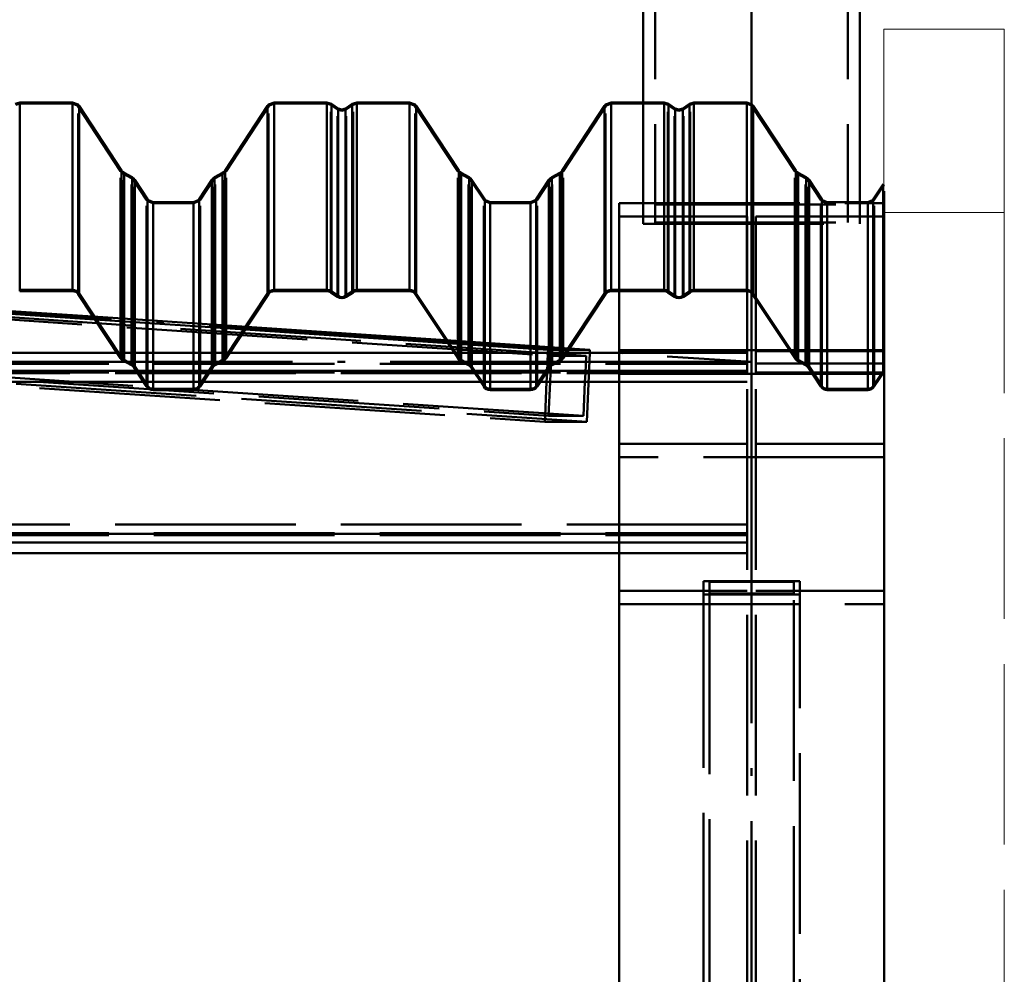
# Paper-space layout 'Layout1' of a CAD drawing. Extents: x -2 to 1033, y -36 to 596.
# Tile 47 of 256: x 268 to 284, y 229 to 245. Entities that reach past the tile are written whole.
import ezdxf

# ---------------------------------------------------------------- set-up
doc = ezdxf.new("R2010")
doc.units = 0
doc.linetypes.add('ACAD_ISO02W100', pattern=[15, 12, -3])
doc.linetypes.add('ACAD_ISO04W100', pattern=[30.5, 24, -3, 0.5, -3])
doc.layers.add('SS_PLECHY', color=7, linetype='CONTINUOUS', lineweight=50, true_color=0xb47846)
for name, color, linetype, lineweight in [('SS_PODKLADY_PANELY', 9, 'CONTINUOUS', 13), ('SS_SLOUPY KRAJNÍ', 143, 'CONTINUOUS', 50), ('SS_SLOUPY PLOŠINA', 177, 'CONTINUOUS', 50), ('SS_VAZNICE', 123, 'CONTINUOUS', 50), ('SS_ZTUŽENÍ STĚNY', 203, 'CONTINUOUS', 50), ('SS_ZTUŽENÍ STŘECHA', 211, 'CONTINUOUS', 50)]:
    doc.layers.add(name, color=color, linetype=linetype, lineweight=lineweight)

psp = doc.layouts.get("Layout1")

# ---------------------------------------------------------------- linework, layer by layer
at = {"layer": 'SS_PLECHY', "color": 5, "linetype": 'Continuous', "ltscale": 0.25}
for p, q in [((267.6606, 243.3057), (267.5866, 243.2824)), ((268.5386, 243.3057), (267.6606, 243.3057)), ((267.6606, 243.3057), (267.6606, 240.1892)), ((268.6305, 243.2674), (268.5386, 243.3057)), ((268.5386, 243.3057), (268.5386, 240.1892)), ((268.6471, 243.247), (268.6305, 243.2674)), ((269.3538, 242.1714), (268.6471, 243.247)), ((268.6471, 243.247), (268.6471, 240.1311)), ((271.7772, 243.247), (271.0705, 242.1714)), ((271.7938, 243.2674), (271.7772, 243.247)), ((271.7772, 243.247), (271.7772, 240.1311)), ((271.8857, 243.3057), (271.7938, 243.2674)), ((272.7636, 243.3057), (271.8857, 243.3057)), ((271.8857, 243.3057), (271.8857, 240.1892)), ((272.8377, 243.2824), (272.7636, 243.3057)), ((272.7636, 243.3057), (272.7636, 240.1892)), ((272.9485, 243.2053), (272.8377, 243.2824)), ((272.8377, 243.2824), (272.8377, 240.1662)), ((273.0111, 243.1857), (272.9485, 243.2053)), ((272.9485, 243.2053), (272.9485, 240.0897)), ((273.0738, 243.2053), (273.0111, 243.1857)), ((273.1846, 243.2824), (273.0738, 243.2053)), ((273.0738, 243.2053), (273.0738, 240.0897)), ((273.2586, 243.3057), (273.1846, 243.2824)), ((273.1846, 243.2824), (273.1846, 240.1662)), ((274.1366, 243.3057), (273.2586, 243.3057)), ((273.2586, 243.3057), (273.2586, 240.1892)), ((274.2285, 243.2674), (274.1366, 243.3057)), ((274.1366, 243.3057), (274.1366, 240.1892)), ((274.2451, 243.247), (274.2285, 243.2674)), ((274.9518, 242.1714), (274.2451, 243.247)), ((274.2451, 243.247), (274.2451, 240.1311)), ((277.3752, 243.247), (276.6685, 242.1714)), ((277.3918, 243.2674), (277.3752, 243.247)), ((277.3752, 243.247), (277.3752, 240.1311)), ((277.4837, 243.3057), (277.3918, 243.2674)), ((278.0145, 243.3057), (277.4837, 243.3057)), ((277.4837, 243.3057), (277.4837, 240.1892)), ((278.3616, 243.3057), (278.3616, 240.1892)), ((278.4357, 243.2824), (278.4357, 240.1662)), ((278.5465, 243.2053), (278.5465, 240.0897)), ((278.6718, 243.2053), (278.6718, 240.0897)), ((278.7826, 243.2824), (278.7826, 240.1662)), ((278.8566, 243.3057), (278.8566, 240.1892)), ((279.7346, 243.3057), (279.7346, 240.1892)), ((279.8431, 243.247), (279.8431, 240.1311)), ((269.3678, 242.1542), (269.3538, 242.1714)), ((269.3538, 242.1714), (269.3538, 239.0649)), ((271.0705, 242.1714), (271.0564, 242.1542)), ((271.0705, 242.1714), (271.0705, 239.0649)), ((274.9658, 242.1542), (274.9518, 242.1714)), ((274.9518, 242.1714), (274.9518, 239.0649)), ((276.6685, 242.1714), (276.6544, 242.1542)), ((276.6685, 242.1714), (276.6685, 239.0649)), ((280.5498, 242.1714), (280.5498, 239.0649)), ((269.3935, 242.135), (269.3678, 242.1542)), ((269.5262, 242.0633), (269.3935, 242.135)), ((269.3935, 242.135), (269.3935, 239.0288)), ((269.5566, 242.0407), (269.5262, 242.0633)), ((269.5262, 242.0633), (269.5262, 238.9578)), ((269.5732, 242.0203), (269.5566, 242.0407)), ((269.7849, 241.698), (269.5732, 242.0203)), ((269.5732, 242.0203), (269.5732, 238.9151)), ((270.8511, 242.0203), (270.6394, 241.698)), ((270.8677, 242.0407), (270.8511, 242.0203)), ((270.8511, 242.0203), (270.8511, 238.9151)), ((270.8981, 242.0633), (270.8677, 242.0407)), ((271.0307, 242.135), (270.8981, 242.0633)), ((270.8981, 242.0633), (270.8981, 238.9578)), ((271.0564, 242.1542), (271.0307, 242.135)), ((271.0307, 242.135), (271.0307, 239.0288)), ((274.9915, 242.135), (274.9658, 242.1542)), ((275.1242, 242.0633), (274.9915, 242.135)), ((274.9915, 242.135), (274.9915, 239.0288)), ((275.1546, 242.0407), (275.1242, 242.0633)), ((275.1242, 242.0633), (275.1242, 238.9578)), ((275.1712, 242.0203), (275.1546, 242.0407)), ((275.3829, 241.698), (275.1712, 242.0203)), ((275.1712, 242.0203), (275.1712, 238.9151)), ((276.4491, 242.0203), (276.2374, 241.698)), ((276.4657, 242.0407), (276.4491, 242.0203)), ((276.4491, 242.0203), (276.4491, 238.9151)), ((276.4961, 242.0633), (276.4657, 242.0407)), ((276.6287, 242.135), (276.4961, 242.0633)), ((276.4961, 242.0633), (276.4961, 238.9578)), ((276.6544, 242.1542), (276.6287, 242.135)), ((276.6287, 242.135), (276.6287, 239.0288)), ((280.5895, 242.135), (280.5895, 239.0288)), ((280.7222, 242.0633), (280.7222, 238.9578)), ((280.7692, 242.0203), (280.7692, 238.9151)), ((281.9978, 241.9452), (281.8354, 241.698)), ((282.0122, 241.9356), (281.9978, 241.9452)), ((281.9978, 241.9452), (281.9978, 238.8407)), ((269.7989, 241.6807), (269.7849, 241.698)), ((269.7849, 241.698), (269.7849, 238.5956)), ((269.8767, 241.6484), (269.7989, 241.6807)), ((270.6253, 241.6807), (270.5476, 241.6484)), ((270.6394, 241.698), (270.6253, 241.6807)), ((270.6394, 241.698), (270.6394, 238.5956)), ((275.3969, 241.6807), (275.3829, 241.698)), ((275.3829, 241.698), (275.3829, 238.5956)), ((275.4747, 241.6484), (275.3969, 241.6807)), ((276.2233, 241.6807), (276.1456, 241.6484)), ((276.2374, 241.698), (276.2233, 241.6807)), ((276.2374, 241.698), (276.2374, 238.5956)), ((280.9809, 241.698), (280.9809, 238.5956)), ((281.8213, 241.6807), (281.7436, 241.6484)), ((281.8354, 241.698), (281.8213, 241.6807)), ((281.8354, 241.698), (281.8354, 238.5956)), ((270.5476, 241.6484), (269.8767, 241.6484)), ((269.8767, 241.6484), (269.8767, 238.5465)), ((270.5476, 241.6484), (270.5476, 238.5465)), ((276.1456, 241.6484), (275.4747, 241.6484)), ((275.4747, 241.6484), (275.4747, 238.5465)), ((276.1456, 241.6484), (276.1456, 238.5465)), ((281.0727, 241.6484), (281.0727, 238.5465)), ((281.7436, 241.6484), (281.6145, 241.6484)), ((281.7436, 241.6484), (281.7436, 238.5465)), ((267.6606, 240.1892), (268.5386, 240.1892)), ((267.6606, 240.1693), (268.5386, 240.1693)), ((268.6304, 240.1201), (269.3371, 239.054)), ((268.6471, 240.1311), (269.3538, 239.0649)), ((271.0705, 239.0649), (271.7772, 240.1311)), ((271.0872, 239.054), (271.7939, 240.1201)), ((271.8857, 240.1892), (272.7636, 240.1892)), ((271.8857, 240.1693), (272.7636, 240.1693)), ((272.8263, 240.1498), (272.9371, 240.0734)), ((272.8377, 240.1662), (272.9485, 240.0897)), ((273.0738, 240.0897), (273.1846, 240.1662)), ((273.0851, 240.0734), (273.196, 240.1498)), ((273.2586, 240.1892), (274.1366, 240.1892)), ((273.2586, 240.1693), (274.1366, 240.1693)), ((274.2284, 240.1201), (274.9351, 239.054)), ((274.2451, 240.1311), (274.9518, 239.0649)), ((276.6685, 239.0649), (277.3752, 240.1311)), ((276.6852, 239.054), (277.3919, 240.1201)), ((277.4837, 240.1892), (278.3616, 240.1892)), ((277.4837, 240.1693), (278.3616, 240.1693)), ((278.4243, 240.1498), (278.5351, 240.0734)), ((278.4357, 240.1662), (278.5465, 240.0897)), ((278.6718, 240.0897), (278.7826, 240.1662)), ((278.6831, 240.0734), (278.794, 240.1498)), ((278.8566, 240.1892), (279.7346, 240.1892)), ((278.8566, 240.1693), (279.7346, 240.1693)), ((279.8264, 240.1201), (280.5331, 239.054)), ((279.8431, 240.1311), (280.5498, 239.0649)), ((269.3841, 239.0113), (269.5167, 238.9402)), ((269.3935, 239.0288), (269.5262, 238.9578)), ((269.5565, 238.9041), (269.7682, 238.5847)), ((269.5732, 238.9151), (269.7849, 238.5956)), ((270.6394, 238.5956), (270.8511, 238.9151)), ((270.6561, 238.5847), (270.8678, 238.9041)), ((270.8981, 238.9578), (271.0307, 239.0288)), ((270.9075, 238.9402), (271.0402, 239.0113)), ((274.9821, 239.0113), (275.1147, 238.9402)), ((274.9915, 239.0288), (275.1242, 238.9578)), ((275.1545, 238.9041), (275.3662, 238.5847)), ((275.1712, 238.9151), (275.3829, 238.5956)), ((276.2374, 238.5956), (276.4491, 238.9151)), ((276.2541, 238.5847), (276.4658, 238.9041)), ((276.4961, 238.9578), (276.6287, 239.0288)), ((276.5055, 238.9402), (276.6382, 239.0113)), ((280.5801, 239.0113), (280.7127, 238.9402)), ((280.5895, 239.0288), (280.7222, 238.9578)), ((280.7525, 238.9041), (280.9642, 238.5847)), ((280.7692, 238.9151), (280.9809, 238.5956)), ((281.8354, 238.5956), (281.9978, 238.8407)), ((281.8521, 238.5847), (282.0145, 238.8297)), ((281.9978, 238.8407), (282.0145, 238.8297)), ((269.8767, 238.5465), (270.5476, 238.5465)), ((269.8767, 238.5265), (270.5476, 238.5265)), ((275.4747, 238.5465), (276.1456, 238.5465)), ((275.4747, 238.5265), (276.1456, 238.5265)), ((281.0727, 238.5465), (281.7436, 238.5465)), ((281.0727, 238.5265), (281.7436, 238.5265))]:
    psp.add_line(p, q, dxfattribs=at)
at = {"layer": 'SS_PLECHY', "color": 5, "linetype": 'ACAD_ISO02W100', "ltscale": 0.25}
for p, q in [((267.6606, 243.2856), (267.598, 243.2659)), ((268.5386, 243.2856), (267.6606, 243.2856)), ((268.6163, 243.2532), (268.5386, 243.2856)), ((268.6304, 243.236), (268.6163, 243.2532)), ((269.3371, 242.1604), (268.6304, 243.236)), ((268.6304, 240.1201), (268.6304, 243.236)), ((271.7939, 243.236), (271.0872, 242.1604)), ((271.8079, 243.2532), (271.7939, 243.236)), ((271.7939, 240.1201), (271.7939, 243.236)), ((271.8857, 243.2856), (271.8079, 243.2532)), ((272.7636, 243.2856), (271.8857, 243.2856)), ((272.8263, 243.2659), (272.7636, 243.2856)), ((272.9371, 243.1888), (272.8263, 243.2659)), ((272.8263, 240.1498), (272.8263, 243.2659)), ((273.0111, 243.1656), (272.9371, 243.1888)), ((272.9371, 240.0734), (272.9371, 243.1888)), ((273.0851, 243.1888), (273.0111, 243.1656)), ((273.196, 243.2659), (273.0851, 243.1888)), ((273.0851, 240.0734), (273.0851, 243.1888)), ((273.2586, 243.2856), (273.196, 243.2659)), ((273.196, 240.1498), (273.196, 243.2659)), ((274.1366, 243.2856), (273.2586, 243.2856)), ((274.2143, 243.2532), (274.1366, 243.2856)), ((274.2284, 243.236), (274.2143, 243.2532)), ((274.9351, 242.1604), (274.2284, 243.236)), ((274.2284, 240.1201), (274.2284, 243.236)), ((277.3919, 243.236), (276.6852, 242.1604)), ((277.4059, 243.2532), (277.3919, 243.236)), ((277.3919, 240.1201), (277.3919, 243.236)), ((277.4837, 243.2856), (277.4059, 243.2532)), ((278.3616, 243.2856), (277.4837, 243.2856)), ((278.3616, 243.3057), (278.0145, 243.3057)), ((278.4357, 243.2824), (278.3616, 243.3057)), ((278.4243, 243.2659), (278.3616, 243.2856)), ((278.5351, 243.1888), (278.4243, 243.2659)), ((278.4243, 240.1498), (278.4243, 243.2659)), ((278.5465, 243.2053), (278.4357, 243.2824)), ((278.6091, 243.1656), (278.5351, 243.1888)), ((278.5351, 240.0734), (278.5351, 243.1888)), ((278.6091, 243.1857), (278.5465, 243.2053)), ((278.6718, 243.2053), (278.6091, 243.1857)), ((278.6831, 243.1888), (278.6091, 243.1656)), ((278.7826, 243.2824), (278.6718, 243.2053)), ((278.794, 243.2659), (278.6831, 243.1888)), ((278.6831, 240.0734), (278.6831, 243.1888)), ((278.8566, 243.3057), (278.7826, 243.2824)), ((278.8566, 243.2856), (278.794, 243.2659)), ((278.794, 240.1498), (278.794, 243.2659)), ((279.7346, 243.3057), (278.8566, 243.3057)), ((279.7346, 243.2856), (278.8566, 243.2856)), ((279.8265, 243.2674), (279.7346, 243.3057)), ((279.8123, 243.2532), (279.7346, 243.2856)), ((279.8264, 243.236), (279.8123, 243.2532)), ((280.5331, 242.1604), (279.8264, 243.236)), ((279.8264, 240.1201), (279.8264, 243.236)), ((279.8431, 243.247), (279.8265, 243.2674)), ((280.5498, 242.1714), (279.8431, 243.247)), ((280.5638, 242.1542), (280.5498, 242.1714)), ((269.3537, 242.14), (269.3371, 242.1604)), ((269.3371, 239.054), (269.3371, 242.1604)), ((269.3841, 242.1173), (269.3537, 242.14)), ((269.5167, 242.0457), (269.3841, 242.1173)), ((269.3841, 239.0113), (269.3841, 242.1173)), ((269.5424, 242.0265), (269.5167, 242.0457)), ((269.5167, 238.9402), (269.5167, 242.0457)), ((269.5565, 242.0092), (269.5424, 242.0265)), ((269.7682, 241.6869), (269.5565, 242.0092)), ((269.5565, 238.9041), (269.5565, 242.0092)), ((270.8678, 242.0092), (270.6561, 241.6869)), ((270.8818, 242.0265), (270.8678, 242.0092)), ((270.8678, 238.9041), (270.8678, 242.0092)), ((270.9075, 242.0457), (270.8818, 242.0265)), ((271.0402, 242.1173), (270.9075, 242.0457)), ((270.9075, 238.9402), (270.9075, 242.0457)), ((271.0706, 242.14), (271.0402, 242.1173)), ((271.0402, 239.0113), (271.0402, 242.1173)), ((271.0872, 242.1604), (271.0706, 242.14)), ((271.0872, 239.054), (271.0872, 242.1604)), ((274.9517, 242.14), (274.9351, 242.1604)), ((274.9351, 239.054), (274.9351, 242.1604)), ((274.9821, 242.1173), (274.9517, 242.14)), ((275.1147, 242.0457), (274.9821, 242.1173)), ((274.9821, 239.0113), (274.9821, 242.1173)), ((275.1404, 242.0265), (275.1147, 242.0457)), ((275.1147, 238.9402), (275.1147, 242.0457)), ((275.1545, 242.0092), (275.1404, 242.0265)), ((275.3662, 241.6869), (275.1545, 242.0092)), ((275.1545, 238.9041), (275.1545, 242.0092)), ((276.4658, 242.0092), (276.2541, 241.6869)), ((276.4798, 242.0265), (276.4658, 242.0092)), ((276.4658, 238.9041), (276.4658, 242.0092)), ((276.5055, 242.0457), (276.4798, 242.0265)), ((276.6382, 242.1173), (276.5055, 242.0457)), ((276.5055, 238.9402), (276.5055, 242.0457)), ((276.6686, 242.14), (276.6382, 242.1173)), ((276.6382, 239.0113), (276.6382, 242.1173)), ((276.6852, 242.1604), (276.6686, 242.14)), ((276.6852, 239.054), (276.6852, 242.1604)), ((280.5497, 242.14), (280.5331, 242.1604)), ((280.5331, 239.054), (280.5331, 242.1604)), ((280.5801, 242.1173), (280.5497, 242.14)), ((280.5895, 242.135), (280.5638, 242.1542)), ((280.7127, 242.0457), (280.5801, 242.1173)), ((280.5801, 239.0113), (280.5801, 242.1173)), ((280.7222, 242.0633), (280.5895, 242.135)), ((280.7384, 242.0265), (280.7127, 242.0457)), ((280.7127, 238.9402), (280.7127, 242.0457)), ((280.7526, 242.0407), (280.7222, 242.0633)), ((280.7525, 242.0092), (280.7384, 242.0265)), ((280.9642, 241.6869), (280.7525, 242.0092)), ((280.7525, 238.9041), (280.7525, 242.0092)), ((280.7692, 242.0203), (280.7526, 242.0407)), ((280.9809, 241.698), (280.7692, 242.0203)), ((282.0145, 241.9341), (281.8521, 241.6869)), ((282.0145, 241.9341), (282.0122, 241.9356)), ((282.0145, 238.8297), (282.0145, 241.9341)), ((269.7848, 241.6665), (269.7682, 241.6869)), ((269.7682, 238.5847), (269.7682, 241.6869)), ((270.6561, 241.6869), (270.6395, 241.6665)), ((270.6561, 238.5847), (270.6561, 241.6869)), ((275.3828, 241.6665), (275.3662, 241.6869)), ((275.3662, 238.5847), (275.3662, 241.6869)), ((276.2541, 241.6869), (276.2375, 241.6665)), ((276.2541, 238.5847), (276.2541, 241.6869)), ((280.9808, 241.6665), (280.9642, 241.6869)), ((280.9642, 238.5847), (280.9642, 241.6869)), ((280.9949, 241.6807), (280.9809, 241.698)), ((281.0727, 241.6484), (280.9949, 241.6807)), ((281.8521, 241.6869), (281.8355, 241.6665)), ((281.8521, 238.5847), (281.8521, 241.6869)), ((269.8767, 241.6283), (269.7848, 241.6665)), ((269.8767, 241.6283), (270.5476, 241.6283)), ((270.6395, 241.6665), (270.5476, 241.6283)), ((275.4747, 241.6283), (275.3828, 241.6665)), ((275.4747, 241.6283), (276.1456, 241.6283)), ((276.2375, 241.6665), (276.1456, 241.6283)), ((281.0727, 241.6283), (280.9808, 241.6665)), ((281.6145, 241.6484), (281.0727, 241.6484)), ((281.8355, 241.6665), (281.7436, 241.6283)), ((267.6606, 240.1892), (267.6606, 240.1693)), ((268.5386, 240.1892), (268.5386, 240.1693)), ((271.8857, 240.1892), (271.8857, 240.1693)), ((272.7636, 240.1892), (272.7636, 240.1693)), ((273.2586, 240.1892), (273.2586, 240.1693)), ((274.1366, 240.1892), (274.1366, 240.1693)), ((277.4837, 240.1892), (277.4837, 240.1693)), ((278.3616, 240.1892), (278.3616, 240.1693)), ((278.8566, 240.1892), (278.8566, 240.1693)), ((279.7346, 240.1892), (279.7346, 240.1693)), ((269.8767, 238.5465), (269.8767, 238.5265)), ((270.5476, 238.5465), (270.5476, 238.5265)), ((275.4747, 238.5465), (275.4747, 238.5265)), ((276.1456, 238.5465), (276.1456, 238.5265)), ((281.0727, 238.5465), (281.0727, 238.5265)), ((281.7436, 238.5465), (281.7436, 238.5265))]:
    psp.add_line(p, q, dxfattribs=at)
at = {"layer": 'SS_PLECHY', "color": 5, "linetype": 'Continuous', "ltscale": 0.25, "extrusion": (2.58811e-13, 0.093704, -0.9956)}
psp.add_arc((-268.5386, 239.0035, 22.4945), 0.13, 90, 146.57519, dxfattribs=at)
at = {"layer": 'SS_PLECHY', "color": 5, "linetype": 'Continuous', "ltscale": 0.25, "extrusion": (9.30665e-14, 0.093704, -0.9956)}
psp.add_arc((-268.5386, 239.0035, 22.4945), 0.11, 90, 146.57519, dxfattribs=at)
at = {"layer": 'SS_PLECHY', "color": 5, "linetype": 'Continuous', "ltscale": 0.25, "extrusion": (-4.5999e-12, 0.093704, -0.9956)}
psp.add_arc((-271.8857, 239.0035, 22.4945), 0.13, 33.42481, 90, dxfattribs=at)
at = {"layer": 'SS_PLECHY', "color": 5, "linetype": 'Continuous', "ltscale": 0.25, "extrusion": (-2.79657e-12, 0.093704, -0.9956)}
psp.add_arc((-271.8857, 239.0035, 22.4945), 0.11, 33.42481, 90, dxfattribs=at)
at = {"layer": 'SS_PLECHY', "color": 5, "linetype": 'Continuous', "ltscale": 0.25, "extrusion": (1.4189e-12, 0.093704, -0.9956)}
psp.add_arc((-272.7636, 239.0035, 22.4945), 0.13, 90, 124.70088, dxfattribs=at)
at = {"layer": 'SS_PLECHY', "color": 5, "linetype": 'Continuous', "ltscale": 0.25, "extrusion": (2.31379e-12, 0.093704, -0.9956)}
psp.add_arc((-272.7636, 239.0035, 22.4945), 0.11, 90, 124.70088, dxfattribs=at)
at = {"layer": 'SS_PLECHY', "color": 5, "linetype": 'Continuous', "ltscale": 0.25, "extrusion": (1.64903e-12, -0.093704, 0.9956)}
psp.add_arc((273.0111, 239.123, -22.5057), 0.13, 235.29912, 304.70088, dxfattribs=at)
at = {"layer": 'SS_PLECHY', "color": 5, "linetype": 'Continuous', "ltscale": 0.25, "extrusion": (1.82825e-12, -0.093704, 0.9956)}
psp.add_arc((273.0111, 239.123, -22.5057), 0.11, 235.29912, 304.70088, dxfattribs=at)
at = {"layer": 'SS_PLECHY', "color": 5, "linetype": 'Continuous', "ltscale": 0.25, "extrusion": (-2.31105e-12, 0.093704, -0.9956)}
psp.add_arc((-273.2586, 239.0035, 22.4945), 0.13, 55.29912, 90, dxfattribs=at)
at = {"layer": 'SS_PLECHY', "color": 5, "linetype": 'Continuous', "ltscale": 0.25, "extrusion": (-1.85398e-12, 0.093704, -0.9956)}
psp.add_arc((-273.2586, 239.0035, 22.4945), 0.11, 55.29912, 90, dxfattribs=at)
at = {"layer": 'SS_PLECHY', "color": 5, "linetype": 'Continuous', "ltscale": 0.25, "extrusion": (2.93484e-12, 0.093704, -0.9956)}
psp.add_arc((-274.1366, 239.0035, 22.4945), 0.13, 90, 146.57519, dxfattribs=at)
at = {"layer": 'SS_PLECHY', "color": 5, "linetype": 'Continuous', "ltscale": 0.25, "extrusion": (3.11928e-12, 0.093704, -0.9956)}
psp.add_arc((-274.1366, 239.0035, 22.4945), 0.11, 90, 146.57519, dxfattribs=at)
at = {"layer": 'SS_PLECHY', "color": 5, "linetype": 'Continuous', "ltscale": 0.25, "extrusion": (-9.64147e-12, 0.093704, -0.9956)}
psp.add_arc((-277.4837, 239.0035, 22.4945), 0.13, 33.42481, 90, dxfattribs=at)
at = {"layer": 'SS_PLECHY', "color": 5, "linetype": 'Continuous', "ltscale": 0.25, "extrusion": (-9.90307e-12, 0.093704, -0.9956)}
psp.add_arc((-277.4837, 239.0035, 22.4945), 0.11, 33.42481, 90, dxfattribs=at)
at = {"layer": 'SS_PLECHY', "color": 5, "linetype": 'Continuous', "ltscale": 0.25, "extrusion": (4.1542e-12, 0.093704, -0.9956)}
psp.add_arc((-278.3616, 239.0035, 22.4945), 0.13, 90, 124.70088, dxfattribs=at)
at = {"layer": 'SS_PLECHY', "color": 5, "linetype": 'Continuous', "ltscale": 0.25, "extrusion": (4.07361e-12, 0.093704, -0.9956)}
psp.add_arc((-278.3616, 239.0035, 22.4945), 0.11, 90, 124.70088, dxfattribs=at)
at = {"layer": 'SS_PLECHY', "color": 5, "linetype": 'Continuous', "ltscale": 0.25, "extrusion": (3.58913e-12, -0.093704, 0.9956)}
psp.add_arc((278.6091, 239.123, -22.5057), 0.13, 235.29912, 304.70088, dxfattribs=at)
at = {"layer": 'SS_PLECHY', "color": 5, "linetype": 'Continuous', "ltscale": 0.25, "extrusion": (4.35963e-12, -0.093704, 0.9956)}
psp.add_arc((278.6091, 239.123, -22.5057), 0.11, 235.29912, 304.70088, dxfattribs=at)
at = {"layer": 'SS_PLECHY', "color": 5, "linetype": 'Continuous', "ltscale": 0.25, "extrusion": (-4.32952e-12, 0.093704, -0.9956)}
psp.add_arc((-278.8566, 239.0035, 22.4945), 0.13, 55.29912, 90, dxfattribs=at)
at = {"layer": 'SS_PLECHY', "color": 5, "linetype": 'Continuous', "ltscale": 0.25, "extrusion": (-4.23943e-12, 0.093704, -0.9956)}
psp.add_arc((-278.8566, 239.0035, 22.4945), 0.11, 55.29912, 90, dxfattribs=at)
at = {"layer": 'SS_PLECHY', "color": 5, "linetype": 'Continuous', "ltscale": 0.25, "extrusion": (5.7263e-12, 0.093704, -0.9956)}
psp.add_arc((-279.7346, 239.0035, 22.4945), 0.13, 90, 146.57519, dxfattribs=at)
at = {"layer": 'SS_PLECHY', "color": 5, "linetype": 'Continuous', "ltscale": 0.25, "extrusion": (6.4247e-12, 0.093704, -0.9956)}
psp.add_arc((-279.7346, 239.0035, 22.4945), 0.11, 90, 146.57519, dxfattribs=at)
at = {"layer": 'SS_PLECHY', "color": 5, "linetype": 'Continuous', "ltscale": 0.25, "extrusion": (-2.96107e-12, -0.093704, 0.9956)}
psp.add_arc((269.4456, 238.0731, -22.4069), 0.11, 213.42481, 241.736, dxfattribs=at)
at = {"layer": 'SS_PLECHY', "color": 5, "linetype": 'Continuous', "ltscale": 0.25, "extrusion": (5.49625e-13, -0.093704, 0.9956)}
psp.add_arc((270.9787, 238.0731, -22.4069), 0.11, 298.264, 326.57519, dxfattribs=at)
at = {"layer": 'SS_PLECHY', "color": 5, "linetype": 'Continuous', "ltscale": 0.25, "extrusion": (2.98504e-12, -0.093704, 0.9956)}
psp.add_arc((275.0436, 238.0731, -22.4069), 0.11, 213.42481, 241.736, dxfattribs=at)
at = {"layer": 'SS_PLECHY', "color": 5, "linetype": 'Continuous', "ltscale": 0.25, "extrusion": (-3.28459e-12, -0.093704, 0.9956)}
psp.add_arc((276.5767, 238.0731, -22.4069), 0.11, 298.264, 326.57519, dxfattribs=at)
at = {"layer": 'SS_PLECHY', "color": 5, "linetype": 'Continuous', "ltscale": 0.25, "extrusion": (8.93116e-12, -0.093704, 0.9956)}
psp.add_arc((280.6416, 238.0731, -22.4069), 0.11, 213.42481, 241.736, dxfattribs=at)
at = {"layer": 'SS_PLECHY', "color": 5, "linetype": 'Continuous', "ltscale": 0.25, "extrusion": (-1.9324e-12, -0.093704, 0.9956)}
psp.add_arc((269.4456, 238.0731, -22.4069), 0.13, 213.42481, 241.736, dxfattribs=at)
at = {"layer": 'SS_PLECHY', "color": 5, "linetype": 'Continuous', "ltscale": 0.25, "extrusion": (-2.4632e-12, 0.093704, -0.9956)}
psp.add_arc((-269.4647, 237.7929, 22.3805), 0.11, 118.264, 146.57519, dxfattribs=at)
at = {"layer": 'SS_PLECHY', "color": 5, "linetype": 'Continuous', "ltscale": 0.25, "extrusion": (-2.69335e-12, 0.093704, -0.9956)}
psp.add_arc((-269.4647, 237.7929, 22.3805), 0.13, 118.264, 146.57519, dxfattribs=at)
at = {"layer": 'SS_PLECHY', "color": 5, "linetype": 'Continuous', "ltscale": 0.25, "extrusion": (9.29018e-13, 0.093704, -0.9956)}
psp.add_arc((-270.9596, 237.7929, 22.3805), 0.13, 33.42481, 61.736, dxfattribs=at)
at = {"layer": 'SS_PLECHY', "color": 5, "linetype": 'Continuous', "ltscale": 0.25, "extrusion": (9.07722e-13, 0.093704, -0.9956)}
psp.add_arc((-270.9596, 237.7929, 22.3805), 0.11, 33.42481, 61.736, dxfattribs=at)
at = {"layer": 'SS_PLECHY', "color": 5, "linetype": 'Continuous', "ltscale": 0.25, "extrusion": (3.40071e-13, -0.093704, 0.9956)}
psp.add_arc((270.9787, 238.0731, -22.4069), 0.13, 298.264, 326.57519, dxfattribs=at)
at = {"layer": 'SS_PLECHY', "color": 5, "linetype": 'Continuous', "ltscale": 0.25, "extrusion": (2.88195e-12, -0.093704, 0.9956)}
psp.add_arc((275.0436, 238.0731, -22.4069), 0.13, 213.42481, 241.736, dxfattribs=at)
at = {"layer": 'SS_PLECHY', "color": 5, "linetype": 'Continuous', "ltscale": 0.25, "extrusion": (1.94297e-12, 0.093704, -0.9956)}
psp.add_arc((-275.0627, 237.7929, 22.3805), 0.11, 118.264, 146.57519, dxfattribs=at)
at = {"layer": 'SS_PLECHY', "color": 5, "linetype": 'Continuous', "ltscale": 0.25, "extrusion": (1.07501e-12, 0.093704, -0.9956)}
psp.add_arc((-275.0627, 237.7929, 22.3805), 0.13, 118.264, 146.57519, dxfattribs=at)
at = {"layer": 'SS_PLECHY', "color": 5, "linetype": 'Continuous', "ltscale": 0.25, "extrusion": (-4.06632e-12, 0.093704, -0.9956)}
psp.add_arc((-276.5576, 237.7929, 22.3805), 0.13, 33.42481, 61.736, dxfattribs=at)
at = {"layer": 'SS_PLECHY', "color": 5, "linetype": 'Continuous', "ltscale": 0.25, "extrusion": (-5.30687e-12, 0.093704, -0.9956)}
psp.add_arc((-276.5576, 237.7929, 22.3805), 0.11, 33.42481, 61.736, dxfattribs=at)
at = {"layer": 'SS_PLECHY', "color": 5, "linetype": 'Continuous', "ltscale": 0.25, "extrusion": (-3.55626e-12, -0.093704, 0.9956)}
psp.add_arc((276.5767, 238.0731, -22.4069), 0.13, 298.264, 326.57519, dxfattribs=at)
at = {"layer": 'SS_PLECHY', "color": 5, "linetype": 'Continuous', "ltscale": 0.25, "extrusion": (7.91327e-12, -0.093704, 0.9956)}
psp.add_arc((280.6416, 238.0731, -22.4069), 0.13, 213.42481, 241.736, dxfattribs=at)
at = {"layer": 'SS_PLECHY', "color": 5, "linetype": 'Continuous', "ltscale": 0.25, "extrusion": (6.75561e-12, 0.093704, -0.9956)}
psp.add_arc((-280.6607, 237.7929, 22.3805), 0.11, 118.264, 146.57519, dxfattribs=at)
at = {"layer": 'SS_PLECHY', "color": 5, "linetype": 'Continuous', "ltscale": 0.25, "extrusion": (5.13935e-12, 0.093704, -0.9956)}
psp.add_arc((-280.6607, 237.7929, 22.3805), 0.13, 118.264, 146.57519, dxfattribs=at)
at = {"layer": 'SS_PLECHY', "color": 5, "linetype": 'Continuous', "ltscale": 0.25, "extrusion": (-1.76711e-12, -0.093704, 0.9956)}
psp.add_arc((269.8767, 237.6059, -22.3629), 0.13, 213.42481, 270, dxfattribs=at)
at = {"layer": 'SS_PLECHY', "color": 5, "linetype": 'Continuous', "ltscale": 0.25, "extrusion": (-2.01404e-12, -0.093704, 0.9956)}
psp.add_arc((269.8767, 237.6059, -22.3629), 0.11, 213.42481, 270, dxfattribs=at)
at = {"layer": 'SS_PLECHY', "color": 5, "linetype": 'Continuous', "ltscale": 0.25, "extrusion": (5.89771e-13, -0.093704, 0.9956)}
psp.add_arc((270.5476, 237.6059, -22.3629), 0.11, 270, 326.57519, dxfattribs=at)
at = {"layer": 'SS_PLECHY', "color": 5, "linetype": 'Continuous', "ltscale": 0.25, "extrusion": (6.79276e-13, -0.093704, 0.9956)}
psp.add_arc((270.5476, 237.6059, -22.3629), 0.13, 270, 326.57519, dxfattribs=at)
at = {"layer": 'SS_PLECHY', "color": 5, "linetype": 'Continuous', "ltscale": 0.25, "extrusion": (3.05744e-12, -0.093704, 0.9956)}
psp.add_arc((275.4747, 237.6059, -22.3629), 0.13, 213.42481, 270, dxfattribs=at)
at = {"layer": 'SS_PLECHY', "color": 5, "linetype": 'Continuous', "ltscale": 0.25, "extrusion": (3.93212e-12, -0.093704, 0.9956)}
psp.add_arc((275.4747, 237.6059, -22.3629), 0.11, 213.42481, 270, dxfattribs=at)
at = {"layer": 'SS_PLECHY', "color": 5, "linetype": 'Continuous', "ltscale": 0.25, "extrusion": (-2.57284e-12, -0.093704, 0.9956)}
psp.add_arc((276.1456, 237.6059, -22.3629), 0.11, 270, 326.57519, dxfattribs=at)
at = {"layer": 'SS_PLECHY', "color": 5, "linetype": 'Continuous', "ltscale": 0.25, "extrusion": (-1.88138e-12, -0.093704, 0.9956)}
psp.add_arc((276.1456, 237.6059, -22.3629), 0.13, 270, 326.57519, dxfattribs=at)
at = {"layer": 'SS_PLECHY', "color": 5, "linetype": 'Continuous', "ltscale": 0.25, "extrusion": (8.13499e-12, -0.093704, 0.9956)}
psp.add_arc((281.0727, 237.6059, -22.3629), 0.13, 213.42481, 270, dxfattribs=at)
at = {"layer": 'SS_PLECHY', "color": 5, "linetype": 'Continuous', "ltscale": 0.25, "extrusion": (1.01467e-11, -0.093704, 0.9956)}
psp.add_arc((281.0727, 237.6059, -22.3629), 0.11, 213.42481, 270, dxfattribs=at)
at = {"layer": 'SS_PLECHY', "color": 5, "linetype": 'Continuous', "ltscale": 0.25, "extrusion": (-5.40617e-12, -0.093704, 0.9956)}
psp.add_arc((281.7436, 237.6059, -22.3629), 0.11, 270, 326.57519, dxfattribs=at)
at = {"layer": 'SS_PLECHY', "color": 5, "linetype": 'Continuous', "ltscale": 0.25, "extrusion": (-4.54431e-12, -0.093704, 0.9956)}
psp.add_arc((281.7436, 237.6059, -22.3629), 0.13, 270, 326.57519, dxfattribs=at)
at = {"layer": 'SS_PODKLADY_PANELY', "color": 9, "linetype": 'Continuous', "ltscale": 0.25}
for p, q in [((284.0122, 244.5231), (282.0122, 244.5231)), ((282.0122, 241.4755), (282.0122, 244.5231)), ((284.0122, 241.4755), (284.0122, 244.5231)), ((282.0122, 241.4755), (284.0122, 241.4755)), ((282.0122, 111.793), (282.0122, 238.8263))]:
    psp.add_line(p, q, dxfattribs=at)
at = {"layer": 'SS_PODKLADY_PANELY', "color": 9, "linetype": 'ACAD_ISO02W100', "ltscale": 0.25}
for p, q in [((282.0122, 238.8263), (282.0122, 241.4755)), ((284.0122, 241.4755), (284.0122, 110.993))]:
    psp.add_line(p, q, dxfattribs=at)
at = {"layer": 'SS_SLOUPY KRAJNÍ', "color": 3, "linetype": 'ACAD_ISO02W100', "ltscale": 0.25}
for p, q in [((277.6145, 241.6283), (282.0145, 241.6283)), ((277.6145, 241.6283), (277.6145, 240.1693)), ((279.7445, 241.4073), (277.6145, 241.4073)), ((279.7445, 239.1699), (279.7445, 241.4073)), ((282.0145, 241.4073), (279.8845, 241.4073)), ((279.8845, 239.1699), (279.8845, 241.4073)), ((277.6145, 239.1429), (277.6145, 238.816)), ((280.4425, 239.1906), (282.0145, 239.1906)), ((282.0145, 239.1699), (280.4563, 239.1699)), ((277.6145, 238.9697), (279.7445, 238.9697)), ((279.8845, 238.9697), (282.0145, 238.9697)), ((279.7445, 111.793), (279.7445, 238.816)), ((279.8845, 111.793), (279.8845, 238.816)), ((282.0054, 238.816), (280.8108, 238.816)), ((281.9917, 238.7953), (280.8246, 238.7953)), ((282.0145, 238.816), (282.0122, 238.816)), ((282.0145, 238.816), (282.0145, 238.8297)), ((282.0145, 238.7953), (282.0145, 238.816)), ((279.7445, 237.6307), (277.6145, 237.6307)), ((282.0145, 237.6307), (279.8845, 237.6307)), ((282.0145, 237.4097), (277.6145, 237.4097)), ((277.6145, 235.1931), (279.7445, 235.1931)), ((279.8845, 235.1931), (282.0145, 235.1931)), ((277.6145, 234.9721), (282.0145, 234.9721))]:
    psp.add_line(p, q, dxfattribs=at)
at = {"layer": 'SS_SLOUPY KRAJNÍ', "color": 7, "linetype": 'ACAD_ISO04W100', "ltscale": 0.25}
for p in [(279.8145, 241.6283), (279.8145, 110.993)]:
    psp.add_line(p, (279.8145, 238.993), dxfattribs=at)
at = {"layer": 'SS_SLOUPY KRAJNÍ', "color": 1, "linetype": 'Continuous', "ltscale": 0.25}
for p, q in [((277.6145, 240.1693), (277.6145, 239.1906)), ((277.6145, 239.1906), (280.4425, 239.1906)), ((277.6145, 239.1906), (277.6145, 239.1699)), ((279.7445, 239.1699), (277.6145, 239.1699)), ((277.6145, 239.1699), (277.6145, 239.1429)), ((279.7445, 239.1429), (279.7445, 239.1699)), ((280.4563, 239.1699), (279.8845, 239.1699)), ((279.8845, 238.816), (279.8845, 239.1699)), ((279.7445, 238.816), (277.6145, 238.816)), ((277.6145, 238.816), (277.6145, 238.7953)), ((280.8246, 238.7953), (277.6145, 238.7953)), ((277.6145, 238.7953), (277.6145, 111.793)), ((279.7445, 238.816), (279.7445, 238.8431)), ((280.8108, 238.816), (279.8845, 238.816)), ((282.0145, 238.7953), (281.9917, 238.7953)), ((282.0122, 238.816), (282.0054, 238.816)), ((282.0145, 111.793), (282.0145, 238.7953))]:
    psp.add_line(p, q, dxfattribs=at)
at = {"layer": 'SS_SLOUPY PLOŠINA', "color": 7, "linetype": 'ACAD_ISO04W100', "ltscale": 0.25}
psp.add_line((279.8145, 241.4589), (279.8145, 258.993), dxfattribs=at)
at = {"layer": 'SS_SLOUPY PLOŠINA', "color": 1, "linetype": 'Continuous', "ltscale": 0.25}
for p, q in [((278.0145, 254.193), (278.0145, 241.2895)), ((281.6145, 241.2895), (281.6145, 254.193))]:
    psp.add_line(p, q, dxfattribs=at)
at = {"layer": 'SS_SLOUPY PLOŠINA', "color": 3, "linetype": 'ACAD_ISO02W100', "ltscale": 0.25}
for p, q in [((278.2145, 254.193), (278.2145, 241.3083)), ((281.4145, 254.193), (281.4145, 241.3083)), ((278.2145, 241.6095), (281.4145, 241.6095)), ((278.0145, 241.2895), (281.6145, 241.2895)), ((278.2145, 241.3083), (281.4145, 241.3083))]:
    psp.add_line(p, q, dxfattribs=at)
at = {"layer": 'SS_VAZNICE', "color": 1, "linetype": 'Continuous', "ltscale": 0.25}
for p, q in [((269.2781, 239.1429), (265.5481, 239.1429)), ((274.8761, 239.1429), (271.1461, 239.1429)), ((279.7445, 239.1429), (276.7441, 239.1429)), ((279.7445, 238.8431), (279.7445, 239.1429)), ((269.5969, 238.8431), (265.2294, 238.8431)), ((275.1949, 238.8431), (270.8274, 238.8431)), ((279.7445, 238.8431), (276.4254, 238.8431)), ((265.1106, 238.6639), (269.7157, 238.6639)), ((270.7086, 238.6639), (275.3137, 238.6639)), ((276.3066, 238.6639), (277.6145, 238.6639)), ((277.6145, 236.14), (167.4145, 236.14)), ((167.4145, 235.9957), (277.6145, 235.9957)), ((167.4145, 235.8164), (277.6145, 235.8164))]:
    psp.add_line(p, q, dxfattribs=at)
at = {"layer": 'SS_VAZNICE', "color": 3, "linetype": 'ACAD_ISO02W100', "ltscale": 0.25}
for p, q in [((271.1461, 239.1429), (269.2781, 239.1429)), ((276.7441, 239.1429), (274.8761, 239.1429)), ((164.8895, 238.9637), (279.7445, 238.9637)), ((164.8895, 238.8194), (279.7445, 238.8194)), ((279.7445, 238.8082), (164.8895, 238.8082)), ((270.8274, 238.8431), (269.5969, 238.8431)), ((276.4254, 238.8431), (275.1949, 238.8431)), ((269.7157, 238.6639), (270.7086, 238.6639)), ((275.3137, 238.6639), (276.3066, 238.6639)), ((277.6145, 238.6639), (279.7445, 238.6639)), ((279.7445, 236.2955), (164.8895, 236.2955)), ((164.8895, 236.1512), (279.7445, 236.1512)), ((279.7445, 236.14), (277.6145, 236.14)), ((164.8895, 236.1163), (279.7445, 236.1163)), ((277.6145, 235.9957), (279.7445, 235.9957)), ((277.6145, 235.8164), (279.7445, 235.8164))]:
    psp.add_line(p, q, dxfattribs=at)
at = {"layer": 'SS_VAZNICE', "color": 7, "linetype": 'ACAD_ISO04W100', "ltscale": 0.25}
psp.add_line((279.8145, 238.993), (164.8145, 238.993), dxfattribs=at)
at = {"layer": 'SS_ZTUŽENÍ STĚNY', "color": 7, "linetype": 'ACAD_ISO04W100', "ltscale": 0.25}
psp.add_line((279.8145, 238.993), (279.8145, 217.9106), dxfattribs=at)
at = {"layer": 'SS_ZTUŽENÍ STĚNY', "color": 3, "linetype": 'ACAD_ISO02W100', "ltscale": 0.25}
for p, q in [((280.6145, 235.3544), (279.0145, 235.3544)), ((279.0145, 235.1319), (279.0145, 235.3544)), ((280.5145, 235.3405), (279.1145, 235.3405)), ((279.1145, 235.3405), (279.1145, 235.1458)), ((280.5145, 235.1458), (280.5145, 235.3405)), ((280.6145, 235.1458), (280.6145, 235.3544)), ((280.5145, 235.1458), (279.1145, 235.1458)), ((279.1145, 235.1458), (279.1145, 217.0344)), ((280.5145, 217.0344), (280.5145, 235.1458)), ((280.6145, 235.1319), (280.6145, 235.1458)), ((280.6145, 235.1319), (279.0145, 235.1319)), ((279.0145, 217.253), (279.0145, 235.1319)), ((280.6145, 234.9721), (280.6145, 235.1319)), ((280.6145, 221.993), (280.6145, 234.9721))]:
    psp.add_line(p, q, dxfattribs=at)
at = {"layer": 'SS_ZTUŽENÍ STŘECHA', "color": 3, "linetype": 'ACAD_ISO02W100', "ltscale": 0.25}
for p, q in [((239.5089, 241.5665), (276.4889, 239.0957)), ((277.0234, 238.0972), (241.2364, 240.4883)), ((241.4092, 240.3805), (277.0768, 237.9973)), ((245.4418, 240.1686), (276.4445, 238.0972)), ((277.0677, 239.0957), (261.9374, 240.1066)), ((271.4333, 239.5762), (268.8777, 239.7469)), ((268.9099, 239.6984), (271.4039, 239.5317)), ((276.7939, 239.218), (274.7352, 239.3556)), ((274.7674, 239.307), (276.4354, 239.1956)), ((276.4194, 238.834), (276.4331, 239.1429)), ((276.4331, 239.1429), (276.4354, 239.1956)), ((276.4354, 239.1956), (276.779, 239.1956)), ((276.4812, 238.9222), (276.4889, 239.0957)), ((276.4889, 239.0957), (277.0677, 239.0957)), ((277.055, 238.8082), (277.0677, 239.0957)), ((277.0768, 237.9973), (277.1277, 239.1429)), ((276.4761, 238.8082), (276.4812, 238.9222)), ((264.2467, 238.8082), (276.3822, 237.9973)), ((276.4118, 238.6639), (276.4182, 238.8082)), ((276.4182, 238.8082), (276.4194, 238.834)), ((276.4697, 238.6639), (276.4761, 238.8082)), ((277.0486, 238.6639), (277.055, 238.8082)), ((276.3866, 238.0972), (276.4118, 238.6639)), ((276.4445, 238.0972), (276.4697, 238.6639)), ((277.0234, 238.0972), (277.0486, 238.6639)), ((276.3822, 237.9973), (276.3866, 238.0972)), ((276.4445, 238.0972), (277.0234, 238.0972)), ((276.3822, 237.9973), (277.0768, 237.9973))]:
    psp.add_line(p, q, dxfattribs=at)
at = {"layer": 'SS_ZTUŽENÍ STŘECHA', "color": 7, "linetype": 'ACAD_ISO04W100', "ltscale": 0.25}
psp.add_line((240.3727, 241.6283), (279.8145, 238.993), dxfattribs=at)
at = {"layer": 'SS_ZTUŽENÍ STŘECHA', "color": 1, "linetype": 'Continuous', "ltscale": 0.25}
for p, q in [((266.0433, 239.8899), (268.9099, 239.6984)), ((268.8777, 239.7469), (266.0728, 239.9344)), ((274.7352, 239.3556), (271.4333, 239.5762)), ((271.4039, 239.5317), (274.7674, 239.307)), ((276.779, 239.1956), (277.1301, 239.1956)), ((277.1301, 239.1956), (276.7939, 239.218)), ((277.1277, 239.1429), (277.1301, 239.1956))]:
    psp.add_line(p, q, dxfattribs=at)

doc.saveas('drawing.dxf')
